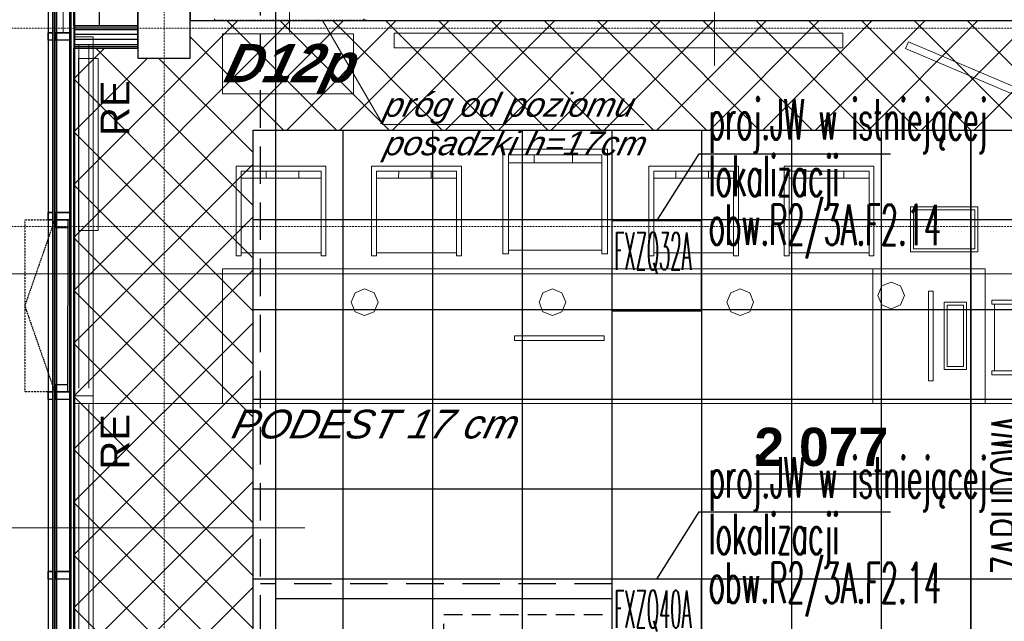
# Model space of a CAD drawing. Header units: millimetres. Extents: x -8838 to 31257, y -6224 to 3754.
# Tile 149 of 185: x -97 to 562, y -2191 to -1789. Entities that reach past the tile are written whole.
import ezdxf
from ezdxf.enums import TextEntityAlignment as Align

# ---------------------------------------------------------------- set-up
doc = ezdxf.new("R2010")
doc.units = ezdxf.units.MM
doc.header["$LTSCALE"] = 10
doc.header["$MEASUREMENT"] = 0
for name, pattern in [('DASHED', [0.75, 0.5, -0.25]), ('HIDDEN', [0.375, 0.25, -0.125]), ('rzut 2 pietra$0$ArchiTECH.PC 1. Line Type', [0.004, 0.003, -0.001]), ('rzut 2 pietra$0$ArchiTECH.PC 5. Line Type', [0.0053, 0.003, -0.001, 0.0003, -0.001]), ('rzut 2 pietra$0$ArchiTECH.PC Solid Line Type', [0]), ('SUFIT_2 PIETRO$0$ArchiTECH.PC 1. Line Type', [0.004, 0.003, -0.001]), ('SUFIT_2 PIETRO$0$ArchiTECH.PC Solid Line Type', [0])]:
    doc.linetypes.add(name, pattern=pattern)
doc.layers.get('0').update_dxf_attribs({"linetype": 'CONTINUOUS', "lineweight": 9})
for name, color, linetype, lineweight in [('_Etap_4_klimatyzator_w starej_lokalizacji', 4, 'CONTINUOUS', 30), ('_Etap_4_opis', 7, 'CONTINUOUS', 30), ('IS_ARCH', 254, 'CONTINUOUS', 18), ('IS_FREON_GAZ', 22, 'DASHED', 30), ('IS_HC_FREON_CIECZ', 22, 'CONTINUOUS', 30)]:
    doc.layers.add(name, color=color, linetype=linetype, lineweight=lineweight)
for name, color, linetype in [('IS_WK_KAN_SKROPLINY', 103, 'HIDDEN'), ('RP5_PODKLAD', 254, 'CONTINUOUS'), ('SUFIT_2 PIETRO$0$ELEM KONSTRUKCJI - inwent', 254, 'CONTINUOUS'), ('SUFIT_2 PIETRO$0$INWENTARYZACJA', 254, 'CONTINUOUS'), ('SUFIT_2 PIETRO$0$nr pom PB', 254, 'CONTINUOUS'), ('SUFIT_2 PIETRO$0$sciany projektowane', 254, 'CONTINUOUS'), ('SUFIT_2 PIETRO$0$SUFIT NOWY 39', 254, 'CONTINUOUS'), ('SUFIT_2 PIETRO$0$TYP SUFITÓW_NOWYCH', 254, 'CONTINUOUS')]:
    doc.layers.add(name, color=color, linetype=linetype)
doc.layers.get('0').freeze()
doc.styles.add('romans1', font='simplex.shx', dxfattribs={"width": 0.8})
doc.styles.add('rzut 2 pietra$0$ArchiTECHStyle1', font='arial.ttf', dxfattribs={"height": 0.16})
doc.styles.add('rzut 2 pietra$0$ArchiTECHStyle3', font='ariali.ttf', dxfattribs={"oblique": 15, "height": 0.16})
doc.styles.add('rzut 2 pietra$0$ArchiTECHStyle4', font='arialbi.ttf', dxfattribs={"oblique": 15, "height": 0.256})
doc.styles.add('SUFIT_2 PIETRO$0$ArchiTECHStyle3', font='arialbd.ttf', dxfattribs={"height": 0.384})

# ---------------------------------------------------------------- blocks, each defined once
blk = doc.blocks.new('jw_FXZQ40A')
blk.add_lwpolyline([(0, 0), (60, 0), (60, 60), (0, 60)], close=True)
at = {"color": 7, "style": 'romans1', "width": 0.35}
blk.add_text('FXZQ40A', height=25, rotation=359.91893, dxfattribs=at).set_placement((1.49, 27.37))
blk = doc.blocks.new('jw_FXZQ32A')
blk.add_lwpolyline([(0, 0), (60, 0), (60, 60), (0, 60)], close=True)
at = {"color": 7, "style": 'romans1', "width": 0.35}
blk.add_text('FXZQ32A', height=25, rotation=359.91893, dxfattribs=at).set_placement((1.49, 27.37))

msp = doc.modelspace()

# ---------------------------------------------------------------- linework, layer by layer
at = {"layer": '_Etap_4_opis'}
for p, q in [((329.41, -1923.19), (357.84, -1878.38)), ((357.84, -1878.38), (485.73, -1878.38)), ((329.41, -2162.5), (357.84, -2117.69)), ((357.84, -2117.69), (485.73, -2117.69))]:
    msp.add_line(p, q, dxfattribs=at)
at = {"layer": 'IS_ARCH', "linetype": 'rzut 2 pietra$0$ArchiTECH.PC 5. Line Type'}
for p, q in [((0, 773.48), (0, -3884.07)), ((-3581.18, -1794.43), (2008.7, -1794.43)), ((-3581.18, -1927), (2008.7, -1927))]:
    msp.add_line(p, q, dxfattribs=at)
at = {"layer": 'IS_ARCH', "linetype": 'rzut 2 pietra$0$ArchiTECH.PC Solid Line Type'}
for p, q in [((-60, 60), (-60, -3574.83)), ((-77.5, -238.83), (-77.5, -3584.83)), ((-74.59, -238.83), (-74.59, -3589.83)), ((-73.19, -3589.83), (-73.19, -238.83)), ((-72, -238.83), (-72, -3584.83)), ((-63, -3584.83), (-63, -238.83)), ((-60.5, -238.83), (-60.5, -3584.83)), ((-77.5, -1257), (-77.5, -3616.83)), ((-74.51, -1257), (-74.51, -3613.84)), ((-73.03, -1257), (-73.03, -3612.33)), ((-62.5, -1257), (-62.5, -3601.79)), ((-67.52, -1442.5), (-67.52, -1797.5)), ((-59.97, -1444.84), (-59.96, -1794.43)), ((368.01, -1819.43), (368.01, -1682.68)), ((83.8, -1797.27), (83.8, -1731.4)), ((-17.51, -1774.35), (-17.51, -1814.35)), ((-17.51, -1774.35), (-17.51, -1814.35)), ((17.49, -1774.35), (17.49, -1789.35)), ((17.49, -1814.35), (17.49, -1774.35)), ((17.49, -1814.35), (17.49, -1774.35)), ((17.49, -1789.35), (31.8, -1789.35)), ((31.8, -1789.35), (33.8, -1789.35)), ((33.8, -1789.35), (33.8, -1788.1)), ((146.18, -1858.74), (105.83, -1789.35)), ((133.8, -1789.35), (133.8, -1788.1)), ((135.8, -1789.35), (133.8, -1789.35)), ((135.8, -1789.35), (652.78, -1789.35)), ((-60.5, -1792.8), (-60.5, -1807.8)), ((-17.59, -1792.8), (-60.5, -1792.8)), ((-60.5, -1794.05), (-17.59, -1794.05)), ((-60.5, -1795.3), (-17.59, -1795.3)), ((-17.42, -1794.43), (-59.96, -1794.43)), ((-59.96, -1794.43), (-59.95, -2217)), ((-17.59, -1807.8), (-17.59, -1792.8)), ((-77.5, -1802.5), (-77.5, -1797.5)), ((-77.5, -1797.5), (-74.51, -1797.5)), ((-77.5, -1797.5), (-77.5, -1802.5)), ((-74.51, -1797.5), (-77.5, -1797.5)), ((-74.51, -1802.5), (-77.5, -1802.5)), ((-74.51, -1802.5), (-77.5, -1802.5)), ((-74.51, -1797.5), (-74.51, -1802.5)), ((-74.51, -1797.5), (-74.51, -1802.5)), ((-73.03, -1797.5), (-73.03, -1802.5)), ((-62.5, -1797.5), (-73.03, -1797.5)), ((-62.5, -1802.5), (-73.03, -1802.5)), ((-72.02, -1802.5), (-72.02, -1797.5)), ((-72.02, -1797.5), (-63, -1797.5)), ((-63, -1802.5), (-72.02, -1802.5)), ((-63, -1797.5), (-63, -1802.5)), ((-62.5, -1797.5), (-62.5, -1802.5)), ((-17.59, -1798.63), (-60.5, -1798.63)), ((-17.59, -1801.96), (-60.5, -1801.96)), ((-47.5, -1800.11), (-60, -1800.11)), ((-60, -1800.11), (-60, -2040.11)), ((-47.5, -2040.11), (-47.5, -1800.11)), ((38.92, -1838.22), (38.92, -1798.22)), ((38.92, -1798.22), (126.5, -1798.22)), ((126.5, -1798.22), (126.5, -1838.22)), ((153.8, -1797.61), (153.8, -1807.61)), ((453.8, -1797.61), (153.8, -1797.61)), ((453.8, -1797.61), (153.8, -1797.61)), ((153.8, -1797.61), (153.8, -1807.61)), ((453.8, -1807.61), (453.8, -1797.61)), ((453.8, -1807.61), (453.8, -1797.61)), ((497.72, -1803.43), (495.76, -1808.03)), ((497.72, -1803.43), (495.76, -1808.03)), ((639.65, -1863.89), (497.72, -1803.43)), ((639.65, -1863.89), (497.72, -1803.43)), ((-60.5, -1805.3), (-17.59, -1805.3)), ((-60.5, -1806.55), (-17.59, -1806.55)), ((-60.5, -1807.8), (-17.59, -1807.8)), ((-56.98, -1805.93), (-56.98, -2034.93)), ((-50.29, -1805.93), (-50.29, -2034.93)), ((153.8, -1807.61), (453.8, -1807.61)), ((153.8, -1807.61), (453.8, -1807.61)), ((495.76, -1808.03), (637.69, -1868.49)), ((495.76, -1808.03), (637.69, -1868.49)), ((-44.23, -1814.64), (-57.23, -1814.64)), ((-57.23, -1814.64), (-57.23, -1929.64)), ((-44.23, -1814.64), (-57.23, -1814.64)), ((-57.23, -1814.64), (-57.23, -1929.64)), ((-44.23, -1929.64), (-44.23, -1814.64)), ((-44.23, -1929.64), (-44.23, -1814.64)), ((-17.51, -1814.35), (17.49, -1814.35)), ((-17.51, -1814.35), (17.49, -1814.35)), ((126.5, -1838.22), (38.92, -1838.22)), ((146.18, -1858.74), (320.94, -1858.74)), ((226.4, -1945.18), (226.4, -1875.18)), ((226.4, -1875.18), (296.4, -1875.18)), ((296.4, -1875.18), (296.4, -1945.18)), ((292.58, -1879), (230.22, -1879)), ((230.22, -1879), (230.22, -1945.18)), ((247.52, -1879), (247.4, -1884.47)), ((272.98, -1884.47), (272.98, -1879)), ((292.58, -1945.18), (292.58, -1879)), ((108.14, -1886.6), (48.14, -1886.6)), ((48.14, -1886.6), (48.14, -1946.6)), ((108.14, -1946.6), (108.14, -1886.6)), ((138.72, -1946.6), (138.72, -1886.6)), ((138.72, -1886.6), (198.72, -1886.6)), ((198.72, -1886.6), (198.72, -1946.6)), ((230.09, -1884.47), (292.58, -1884.47)), ((324.08, -1946.6), (324.08, -1886.6)), ((324.08, -1886.6), (384.08, -1886.6)), ((384.08, -1886.6), (384.08, -1946.6)), ((414.65, -1946.6), (414.65, -1886.6)), ((414.65, -1886.6), (474.65, -1886.6)), ((474.65, -1886.6), (474.65, -1946.6)), ((51.42, -1946.6), (51.42, -1889.87)), ((51.42, -1889.87), (104.87, -1889.87)), ((104.98, -1894.56), (51.42, -1894.56)), ((68.22, -1894.56), (68.22, -1889.87)), ((90.04, -1889.87), (90.14, -1894.56)), ((104.87, -1889.87), (104.87, -1946.6)), ((141.88, -1894.56), (195.44, -1894.56)), ((195.44, -1889.87), (141.99, -1889.87)), ((141.99, -1889.87), (141.99, -1946.6)), ((156.83, -1889.87), (156.72, -1894.56)), ((178.64, -1894.56), (178.64, -1889.87)), ((195.44, -1946.6), (195.44, -1889.87)), ((327.24, -1894.56), (380.81, -1894.56)), ((380.81, -1889.87), (327.35, -1889.87)), ((327.35, -1889.87), (327.35, -1946.6)), ((342.19, -1889.87), (342.08, -1894.56)), ((364.01, -1894.56), (364.01, -1889.87)), ((380.81, -1946.6), (380.81, -1889.87)), ((417.81, -1894.56), (471.38, -1894.56)), ((471.38, -1889.87), (417.92, -1889.87)), ((417.92, -1889.87), (417.92, -1946.6)), ((432.76, -1889.87), (432.65, -1894.56)), ((454.58, -1894.56), (454.58, -1889.87)), ((471.38, -1946.6), (471.38, -1889.87)), ((499.13, -1913.77), (544.13, -1913.77)), ((499.13, -1943.77), (499.13, -1913.77)), ((501.13, -1915.77), (501.13, -1941.77)), ((542.13, -1915.77), (501.13, -1915.77)), ((542.13, -1941.77), (542.13, -1915.77)), ((544.13, -1913.77), (544.13, -1943.77)), ((-77.5, -1922.5), (-77.5, -1917.5)), ((-77.5, -1917.5), (-74.51, -1917.5)), ((-74.51, -1917.5), (-77.5, -1917.5)), ((-77.5, -1917.5), (-77.5, -1922.5)), ((-74.51, -1922.5), (-77.5, -1922.5)), ((-74.51, -1922.5), (-77.5, -1922.5)), ((-74.51, -1917.5), (-74.51, -1922.5)), ((-74.51, -1917.5), (-74.51, -1922.5)), ((-73.03, -1922.5), (-73.04, -1927.5)), ((-62.5, -1917.5), (-73.03, -1917.5)), ((-73.03, -1917.5), (-73.03, -1922.5)), ((-62.5, -1922.5), (-73.03, -1922.5)), ((-73.03, -1922.5), (-64.5, -1922.52)), ((-71.95, -1922.5), (-71.95, -1917.5)), ((-71.95, -1917.5), (-63, -1917.5)), ((-71.95, -1927.52), (-71.95, -1922.5)), ((-71.95, -1922.5), (-64.5, -1922.5)), ((-63, -1922.5), (-71.95, -1922.5)), ((-64.5, -1922.52), (-64.6, -2037.52)), ((-64.5, -1922.5), (-64.5, -1927.52)), ((-64.5, -1922.52), (-64.5, -1927.52)), ((-63, -1917.5), (-63, -1922.5)), ((-62.5, -1917.5), (-62.5, -1922.5)), ((-73.04, -1927.5), (-64.5, -1927.52)), ((-64.5, -1927.52), (-71.95, -1927.52)), ((-57.23, -1929.64), (-44.23, -1929.64)), ((-57.23, -1929.64), (-44.23, -1929.64)), ((501.13, -1941.77), (542.13, -1941.77)), ((48.14, -1946.6), (51.42, -1946.6)), ((104.87, -1944.42), (51.42, -1944.42)), ((104.87, -1946.6), (108.14, -1946.6)), ((141.99, -1946.6), (138.72, -1946.6)), ((141.99, -1944.42), (195.44, -1944.42)), ((198.72, -1946.6), (195.44, -1946.6)), ((230.22, -1945.18), (226.4, -1945.18)), ((230.22, -1942.63), (292.58, -1942.63)), ((296.4, -1945.18), (292.58, -1945.18)), ((327.35, -1946.6), (324.08, -1946.6)), ((327.35, -1944.42), (380.81, -1944.42)), ((384.08, -1946.6), (380.81, -1946.6)), ((417.92, -1946.6), (414.65, -1946.6)), ((417.92, -1944.42), (471.38, -1944.42)), ((474.65, -1946.6), (471.38, -1946.6)), ((544.13, -1943.77), (499.13, -1943.77)), ((473.93, -1955.21), (38.93, -1955.21)), ((38.93, -1955.21), (38.93, -2045.21)), ((548.93, -1955.21), (473.93, -1955.21)), ((473.93, -1955.21), (473.93, -2045.21)), ((473.93, -2045.21), (473.93, -1955.21)), ((548.93, -2045.21), (548.93, -1955.21)), ((-163.02, -1958.6), (687.85, -1958.6)), ((134.04, -1968.55), (127.71, -1971.17)), ((140.37, -1971.17), (134.04, -1968.55)), ((259.63, -1968.55), (253.29, -1971.17)), ((265.96, -1971.17), (259.63, -1968.55)), ((385.22, -1968.55), (378.88, -1971.17)), ((391.55, -1971.17), (385.22, -1968.55)), ((479.79, -1966.64), (477.17, -1972.97)), ((486.12, -1964.01), (479.79, -1966.64)), ((492.46, -1966.64), (486.12, -1964.01)), ((495.08, -1972.97), (492.46, -1966.64)), ((127.71, -1971.17), (125.08, -1977.5)), ((143, -1977.5), (140.37, -1971.17)), ((253.29, -1971.17), (250.67, -1977.5)), ((268.58, -1977.5), (265.96, -1971.17)), ((378.88, -1971.17), (376.26, -1977.5)), ((394.17, -1977.5), (391.55, -1971.17)), ((477.17, -1972.97), (479.79, -1979.3)), ((492.46, -1979.3), (495.08, -1972.97)), ((511.18, -2030.09), (511.18, -1970.09)), ((511.18, -1970.09), (514.18, -1970.09)), ((514.18, -1970.09), (514.18, -2030.09)), ((125.08, -1977.5), (127.71, -1983.84)), ((140.37, -1983.84), (143, -1977.5)), ((250.67, -1977.5), (253.29, -1983.84)), ((265.96, -1983.84), (268.58, -1977.5)), ((376.26, -1977.5), (378.88, -1983.84)), ((391.55, -1983.84), (394.17, -1977.5)), ((479.79, -1979.3), (486.12, -1981.93)), ((486.12, -1981.93), (492.46, -1979.3)), ((521.51, -2022.59), (521.51, -1977.59)), ((521.51, -1977.59), (536.51, -1977.59)), ((534.51, -1979.59), (523.51, -1979.59)), ((523.51, -1979.59), (523.51, -2020.59)), ((534.51, -2020.59), (534.51, -1979.59)), ((536.51, -1977.59), (536.51, -2022.59)), ((553.53, -1976.13), (603.53, -1976.13)), ((553.53, -1978.85), (553.53, -1976.13)), ((600.81, -1978.85), (553.53, -1978.85)), ((555.35, -1978.85), (555.35, -2023.4)), ((127.71, -1983.84), (134.04, -1986.46)), ((134.04, -1986.46), (140.37, -1983.84)), ((134.04, -1986.46), (134.04, -1986.46)), ((253.29, -1983.84), (259.63, -1986.46)), ((259.63, -1986.46), (265.96, -1983.84)), ((259.63, -1986.46), (259.63, -1986.46)), ((378.88, -1983.84), (385.22, -1986.46)), ((385.22, -1986.46), (391.55, -1983.84)), ((385.22, -1986.46), (385.22, -1986.46)), ((486.12, -1981.93), (486.12, -1981.93)), ((294.28, -2000), (234.28, -2000)), ((234.28, -2000), (234.28, -2003)), ((294.28, -2003), (294.28, -2000)), ((234.28, -2003), (294.28, -2003)), ((523.51, -2020.59), (534.51, -2020.59)), ((536.51, -2022.59), (521.51, -2022.59)), ((553.53, -2026.13), (553.53, -2023.4)), ((553.53, -2023.4), (600.81, -2023.4)), ((603.53, -2026.13), (553.53, -2026.13)), ((-73.13, -2032.49), (-64.6, -2032.51)), ((-73.13, -2032.49), (-73.13, -2037.49)), ((-72.09, -2037.51), (-72.09, -2032.49)), ((-72.09, -2032.49), (-64.6, -2032.49)), ((-64.6, -2032.49), (-64.6, -2037.51)), ((-64.6, -2032.51), (-64.6, -2037.51)), ((514.18, -2030.09), (511.18, -2030.09)), ((-77.5, -2042.5), (-77.5, -2037.5)), ((-77.5, -2037.5), (-74.51, -2037.5)), ((-77.5, -2037.5), (-77.5, -2042.5)), ((-74.51, -2037.5), (-77.5, -2037.5)), ((-74.51, -2037.5), (-74.51, -2042.5)), ((-74.51, -2037.5), (-74.51, -2042.5)), ((-73.13, -2037.49), (-64.6, -2037.51)), ((-73.03, -2037.5), (-73.03, -2042.5)), ((-62.5, -2037.5), (-73.03, -2037.5)), ((-72.09, -2042.5), (-72.09, -2037.51)), ((-72.09, -2037.51), (-62.94, -2037.51)), ((-64.6, -2037.51), (-72.09, -2037.51)), ((-62.94, -2037.51), (-62.94, -2042.5)), ((-62.5, -2037.5), (-62.5, -2042.5)), ((-60, -2040.11), (-47.5, -2040.11)), ((-47.5, -2040.11), (-60, -2040.11)), ((-60, -2040.11), (-60, -2280.11)), ((-47.5, -2280.11), (-47.5, -2040.11)), ((-74.51, -2042.5), (-77.5, -2042.5)), ((-74.51, -2042.5), (-77.5, -2042.5)), ((-62.5, -2042.5), (-73.03, -2042.5)), ((-62.94, -2042.5), (-72.09, -2042.5)), ((-59.95, -2045.21), (652.78, -2045.21)), ((-56.98, -2045.93), (-56.98, -2274.93)), ((-50.29, -2045.93), (-50.29, -2274.93)), ((38.93, -2045.21), (473.93, -2045.21)), ((473.93, -2045.21), (548.93, -2045.21)), ((-163.02, -2128.31), (93.99, -2128.31)), ((-77.5, -2162.5), (-77.5, -2157.5)), ((-77.5, -2157.5), (-74.51, -2157.5)), ((-77.5, -2157.5), (-77.5, -2162.5)), ((-74.51, -2157.5), (-77.5, -2157.5)), ((-74.51, -2157.5), (-74.51, -2162.5)), ((-74.51, -2157.5), (-74.51, -2162.5)), ((-62.5, -2157.5), (-73.03, -2157.5)), ((-73.03, -2157.5), (-73.03, -2162.5)), ((-72.02, -2162.5), (-72.02, -2157.5)), ((-72.02, -2157.5), (-62.94, -2157.5)), ((-62.94, -2157.5), (-62.94, -2162.5)), ((-62.5, -2157.5), (-62.5, -2162.5)), ((-74.51, -2162.5), (-77.5, -2162.5)), ((-74.51, -2162.5), (-77.5, -2162.5)), ((-62.5, -2162.5), (-73.03, -2162.5)), ((-62.94, -2162.5), (-72.02, -2162.5))]:
    msp.add_line(p, q, dxfattribs=at)
at = {"layer": 'IS_ARCH', "linetype": 'rzut 2 pietra$0$ArchiTECH.PC 1. Line Type'}
for p, q in [((-59.97, -1262), (-59.92, -3599.83)), ((133.8, -1789.35), (33.8, -1789.35)), ((-93.24, -1922.49), (-73.24, -1922.49)), ((-73.24, -1922.49), (-93.24, -1979.99)), ((-93.24, -1922.49), (-93.24, -2037.49)), ((-93.24, -1979.99), (-73.13, -2037.49)), ((-73.13, -2037.49), (-93.24, -2037.49))]:
    msp.add_line(p, q, dxfattribs=at)
at = {"layer": 'IS_FREON_GAZ', "ltscale": 5}
for points in [[(23.1, -3473.38), (64.41, -3473.38), (64.41, -1010.25), (329.93, -1010.25)], [(299.41, -2165.67), (64.41, -2165.67)]]:
    msp.add_lwpolyline(points, dxfattribs=at)
at = {"layer": 'IS_HC_FREON_CIECZ', "ltscale": 0.02}
for points in [[(329.93, -1020.25), (74.41, -1020.25), (74.41, -3484.34), (23.12, -3484.34)], [(299.41, -2175.67), (74.41, -2175.67)]]:
    msp.add_lwpolyline(points, dxfattribs=at)
at = {"layer": 'IS_WK_KAN_SKROPLINY', "lineweight": 30, "ltscale": 5}
msp.add_lwpolyline([(120.54, -3423.69), (186.92, -3423.69), (186.92, -2186.12), (299.41, -2186.12)], dxfattribs=at)
at = {"layer": 'RP5_PODKLAD', "color": 253, "ltscale": 3}
msp.add_lwpolyline([(599.41, -2282.5), (539.41, -2282.5), (539.41, -1862.5)], dxfattribs=at)
msp.add_lwpolyline([(599.41, -2282.5), (539.41, -2282.5), (539.41, -1862.5)], dxfattribs=at)
at = {"layer": 'SUFIT_2 PIETRO$0$ELEM KONSTRUKCJI - inwent', "linetype": 'SUFIT_2 PIETRO$0$ArchiTECH.PC Solid Line Type'}
for p, q in [((-17.51, -1774.35), (-17.51, -1814.35)), ((-17.51, -1774.35), (-17.51, -1814.35)), ((17.49, -1814.35), (17.49, -1774.35)), ((17.49, -1814.35), (17.49, -1774.35)), ((-17.51, -1814.35), (17.49, -1814.35)), ((-17.51, -1814.35), (17.49, -1814.35))]:
    msp.add_line(p, q, dxfattribs=at)
at = {"layer": 'SUFIT_2 PIETRO$0$INWENTARYZACJA', "linetype": 'SUFIT_2 PIETRO$0$ArchiTECH.PC Solid Line Type'}
for p, q in [((-60, 60), (-60, -3574.83)), ((-77.5, -238.83), (-77.5, -3584.83)), ((-74.59, -238.83), (-74.59, -3589.83)), ((-73.19, -3589.83), (-73.19, -238.83)), ((-72, -238.83), (-72, -3584.83)), ((-63, -3584.83), (-63, -238.83)), ((-60.5, -238.83), (-60.5, -3584.83)), ((-77.5, -1257), (-77.5, -3616.83)), ((-74.51, -1257), (-74.51, -3613.84)), ((-73.03, -1257), (-73.03, -3612.33)), ((-62.5, -1257), (-62.5, -3601.79)), ((-59.97, -1444.84), (-59.96, -1794.43)), ((-59.96, -1794.43), (-59.95, -2217)), ((-17.42, -1794.43), (-59.96, -1794.43)), ((-74.51, -1797.5), (-77.5, -1797.5)), ((-77.5, -1797.5), (-77.5, -1802.5)), ((-77.5, -1797.5), (-74.51, -1797.5)), ((-77.5, -1802.5), (-77.5, -1797.5)), ((-74.51, -1802.5), (-77.5, -1802.5)), ((-74.51, -1802.5), (-77.5, -1802.5)), ((-74.51, -1797.5), (-74.51, -1802.5)), ((-74.51, -1797.5), (-74.51, -1802.5)), ((-62.5, -1797.5), (-73.03, -1797.5)), ((-73.03, -1797.5), (-73.03, -1802.5)), ((-62.5, -1802.5), (-73.03, -1802.5)), ((-72.02, -1797.5), (-63, -1797.5)), ((-72.02, -1802.5), (-72.02, -1797.5)), ((-63, -1802.5), (-72.02, -1802.5)), ((-63, -1797.5), (-63, -1802.5)), ((-62.5, -1797.5), (-62.5, -1802.5)), ((-77.5, -1917.5), (-77.5, -1922.5)), ((-74.51, -1917.5), (-77.5, -1917.5)), ((-77.5, -1917.5), (-74.51, -1917.5)), ((-77.5, -1922.5), (-77.5, -1917.5)), ((-74.51, -1922.5), (-77.5, -1922.5)), ((-74.51, -1922.5), (-77.5, -1922.5)), ((-74.51, -1917.5), (-74.51, -1922.5)), ((-74.51, -1917.5), (-74.51, -1922.5)), ((-73.03, -1922.5), (-73.04, -1927.5)), ((-73.03, -1917.5), (-73.03, -1922.5)), ((-62.5, -1917.5), (-73.03, -1917.5)), ((-73.03, -1922.5), (-64.5, -1922.52)), ((-62.5, -1922.5), (-73.03, -1922.5)), ((-71.95, -1917.5), (-63, -1917.5)), ((-71.95, -1922.5), (-71.95, -1917.5)), ((-63, -1922.5), (-71.95, -1922.5)), ((-71.95, -1922.5), (-64.5, -1922.5)), ((-71.95, -1927.52), (-71.95, -1922.5)), ((-64.5, -1922.52), (-64.6, -2037.52)), ((-64.5, -1922.5), (-64.5, -1927.52)), ((-64.5, -1922.52), (-64.5, -1927.52)), ((-63, -1917.5), (-63, -1922.5)), ((-62.5, -1917.5), (-62.5, -1922.5)), ((-73.04, -1927.5), (-64.5, -1927.52)), ((-64.5, -1927.52), (-71.95, -1927.52)), ((-73.13, -2032.49), (-73.13, -2037.49)), ((-73.13, -2032.49), (-64.6, -2032.51)), ((-72.09, -2032.49), (-64.6, -2032.49)), ((-72.09, -2037.51), (-72.09, -2032.49)), ((-64.6, -2032.49), (-64.6, -2037.51)), ((-64.6, -2032.51), (-64.6, -2037.51)), ((-74.51, -2037.5), (-77.5, -2037.5)), ((-77.5, -2037.5), (-77.5, -2042.5)), ((-77.5, -2037.5), (-74.51, -2037.5)), ((-77.5, -2042.5), (-77.5, -2037.5)), ((-74.51, -2037.5), (-74.51, -2042.5)), ((-74.51, -2037.5), (-74.51, -2042.5)), ((-73.13, -2037.49), (-64.6, -2037.51)), ((-62.5, -2037.5), (-73.03, -2037.5)), ((-73.03, -2037.5), (-73.03, -2042.5)), ((-64.6, -2037.51), (-72.09, -2037.51)), ((-72.09, -2037.51), (-62.94, -2037.51)), ((-72.09, -2042.5), (-72.09, -2037.51)), ((-62.94, -2037.51), (-62.94, -2042.5)), ((-62.5, -2037.5), (-62.5, -2042.5)), ((-74.51, -2042.5), (-77.5, -2042.5)), ((-74.51, -2042.5), (-77.5, -2042.5)), ((-62.5, -2042.5), (-73.03, -2042.5)), ((-62.94, -2042.5), (-72.09, -2042.5)), ((-74.51, -2157.5), (-77.5, -2157.5)), ((-77.5, -2157.5), (-77.5, -2162.5)), ((-77.5, -2157.5), (-74.51, -2157.5)), ((-77.5, -2162.5), (-77.5, -2157.5)), ((-74.51, -2157.5), (-74.51, -2162.5)), ((-74.51, -2157.5), (-74.51, -2162.5)), ((-73.03, -2157.5), (-73.03, -2162.5)), ((-62.5, -2157.5), (-73.03, -2157.5)), ((-72.02, -2157.5), (-62.94, -2157.5)), ((-72.02, -2162.5), (-72.02, -2157.5)), ((-62.94, -2157.5), (-62.94, -2162.5)), ((-62.5, -2157.5), (-62.5, -2162.5)), ((-74.51, -2162.5), (-77.5, -2162.5)), ((-74.51, -2162.5), (-77.5, -2162.5)), ((-62.5, -2162.5), (-73.03, -2162.5)), ((-62.94, -2162.5), (-72.02, -2162.5))]:
    msp.add_line(p, q, dxfattribs=at)
at = {"layer": 'SUFIT_2 PIETRO$0$INWENTARYZACJA', "linetype": 'SUFIT_2 PIETRO$0$ArchiTECH.PC 1. Line Type'}
for p, q in [((-59.97, -1262), (-59.92, -3599.83)), ((-93.24, -1922.49), (-93.24, -2037.49)), ((-73.24, -1922.49), (-93.24, -1979.99)), ((-93.24, -1922.49), (-73.24, -1922.49)), ((-93.24, -1979.99), (-73.13, -2037.49)), ((-73.13, -2037.49), (-93.24, -2037.49))]:
    msp.add_line(p, q, dxfattribs=at)
at = {"layer": 'SUFIT_2 PIETRO$0$sciany projektowane', "linetype": 'SUFIT_2 PIETRO$0$ArchiTECH.PC Solid Line Type'}
for p, q in [((17.49, -1774.35), (17.49, -1789.35)), ((17.49, -1789.35), (31.8, -1789.35)), ((31.8, -1789.35), (33.8, -1789.35)), ((33.8, -1789.35), (33.8, -1788.1)), ((133.8, -1789.35), (133.8, -1788.1)), ((135.8, -1789.35), (133.8, -1789.35)), ((135.8, -1789.35), (652.78, -1789.35)), ((-60.5, -1792.8), (-60.5, -1807.8)), ((-17.59, -1792.8), (-60.5, -1792.8)), ((-60.5, -1794.05), (-17.59, -1794.05)), ((-60.5, -1795.3), (-17.59, -1795.3)), ((-17.59, -1807.8), (-17.59, -1792.8)), ((-17.59, -1798.63), (-60.5, -1798.63)), ((-17.59, -1801.96), (-60.5, -1801.96)), ((-60.5, -1805.3), (-17.59, -1805.3)), ((-60.5, -1806.55), (-17.59, -1806.55)), ((-60.5, -1807.8), (-17.59, -1807.8))]:
    msp.add_line(p, q, dxfattribs=at)
at = {"layer": 'SUFIT_2 PIETRO$0$sciany projektowane', "linetype": 'SUFIT_2 PIETRO$0$ArchiTECH.PC 1. Line Type'}
msp.add_line((133.8, -1789.35), (33.8, -1789.35), dxfattribs=at)
at = {"layer": 'SUFIT_2 PIETRO$0$SUFIT NOWY 39', "linetype": 'SUFIT_2 PIETRO$0$ArchiTECH.PC Solid Line Type'}
for p, q in [((-60.5, -1447.8), (-60.5, -1792.8)), ((-43.2, -1792.8), (-43.2, -1447.8)), ((-17.59, -1792.8), (-17.51, -1774.35)), ((-60.46, -1898.96), (49.15, -1789.35)), ((-60.45, -1934.3), (84.5, -1789.35)), ((-60.43, -1969.64), (119.86, -1789.35)), ((17.49, -1789.35), (629.43, -1789.35)), ((17.49, -1814.35), (17.49, -1789.35)), ((115.13, -1862.5), (41.98, -1789.35)), ((150.49, -1862.5), (77.34, -1789.35)), ((82.06, -1862.5), (155.22, -1789.35)), ((185.85, -1862.5), (112.69, -1789.35)), ((117.42, -1862.5), (190.57, -1789.35)), ((221.2, -1862.5), (148.05, -1789.35)), ((152.77, -1862.5), (225.93, -1789.35)), ((256.56, -1862.5), (183.4, -1789.35)), ((188.13, -1862.5), (261.28, -1789.35)), ((291.91, -1862.5), (218.76, -1789.35)), ((223.48, -1862.5), (296.64, -1789.35)), ((327.27, -1862.5), (254.11, -1789.35)), ((258.84, -1862.5), (331.99, -1789.35)), ((362.62, -1862.5), (289.47, -1789.35)), ((294.2, -1862.5), (367.35, -1789.35)), ((397.98, -1862.5), (324.83, -1789.35)), ((329.55, -1862.5), (402.7, -1789.35)), ((433.33, -1862.5), (360.18, -1789.35)), ((364.91, -1862.5), (438.06, -1789.35)), ((468.69, -1862.5), (395.54, -1789.35)), ((400.26, -1862.5), (473.41, -1789.35)), ((504.04, -1862.5), (430.89, -1789.35)), ((435.62, -1862.5), (508.77, -1789.35)), ((539.4, -1862.5), (466.25, -1789.35)), ((470.97, -1862.5), (544.12, -1789.35)), ((574.75, -1862.5), (501.6, -1789.35)), ((506.33, -1862.5), (579.48, -1789.35)), ((629.43, -1881.82), (536.96, -1789.35)), ((541.68, -1862.5), (614.84, -1789.35)), ((-60.5, -1792.8), (-17.59, -1792.8)), ((79.78, -1862.5), (17.49, -1800.21)), ((-60, -2993.75), (-60.5, -1807.8)), ((-60.5, -1807.8), (-17.59, -1807.8)), ((-60.49, -1828.28), (-40.01, -1807.8)), ((59.41, -1912.84), (-45.64, -1807.8)), ((-17.59, -1807.8), (-17.51, -1814.35)), ((-60.48, -1863.62), (-11.21, -1814.35)), ((-17.51, -1814.35), (17.49, -1814.35)), ((59.41, -1877.48), (-3.73, -1814.35)), ((59.41, -1948.19), (-60.49, -1828.3)), ((59.41, -1862.5), (599.41, -1862.5)), ((59.41, -3122.5), (59.41, -1862.5)), ((59.41, -3122.5), (59.41, -1862.5)), ((59.41, -1862.5), (599.41, -1862.5)), ((119.41, -1862.5), (119.41, -3122.5)), ((179.41, -1862.5), (179.41, -3122.5)), ((239.41, -1862.5), (239.41, -3122.5)), ((299.41, -1862.5), (299.41, -3122.5)), ((359.41, -1862.5), (359.41, -3122.5)), ((419.41, -1862.5), (419.41, -3122.5)), ((479.41, -1862.5), (479.41, -3122.5)), ((539.41, -1862.5), (539.41, -3122.5)), ((59.41, -1983.55), (-60.48, -1863.67)), ((-60.42, -2004.98), (59.41, -1885.16)), ((59.41, -2018.9), (-60.46, -1899.04)), ((-60.4, -2040.32), (59.41, -1920.51)), ((599.41, -1922.5), (59.41, -1922.5)), ((59.41, -2054.26), (-60.45, -1934.41)), ((-60.39, -2075.66), (59.41, -1955.87)), ((59.41, -2089.61), (-60.43, -1969.78)), ((599.41, -1982.5), (59.41, -1982.5)), ((-60.37, -2111), (59.41, -1991.22)), ((59.41, -2124.97), (-60.42, -2005.15)), ((-60.36, -2146.34), (59.41, -2026.58)), ((59.41, -2160.32), (-60.4, -2040.52)), ((599.41, -2042.5), (59.41, -2042.5)), ((-60.34, -2181.68), (59.41, -2061.93)), ((59.41, -2195.68), (-60.39, -2075.89)), ((-60.33, -2217.02), (59.41, -2097.29)), ((599.41, -2102.5), (59.41, -2102.5)), ((59.41, -2231.04), (-60.37, -2111.26)), ((-24.87, -2216.92), (59.41, -2132.64)), ((9.93, -2216.92), (-60.36, -2146.63)), ((599.41, -2162.5), (59.41, -2162.5)), ((10.49, -2216.92), (59.41, -2168)), ((-25.42, -2216.92), (-60.34, -2182))]:
    msp.add_line(p, q, dxfattribs=at)
at = {"layer": 'SUFIT_2 PIETRO$0$TYP SUFITÓW_NOWYCH', "linetype": 'SUFIT_2 PIETRO$0$ArchiTECH.PC Solid Line Type'}
for p, q in [((-60.5, -1792.8), (-60.5, -1447.8)), ((-17.51, -1774.35), (-17.59, -1792.8)), ((-17.59, -1792.8), (-60.5, -1792.8)), ((59.41, -1862.5), (599.41, -1862.5)), ((59.41, -3122.5), (59.41, -1862.5))]:
    msp.add_line(p, q, dxfattribs=at)

# ---------------------------------------------------------------- block references
at = {"layer": '_Etap_4_klimatyzator_w starej_lokalizacji'}
for name, p in [('jw_FXZQ32A', (299.41, -1983.19)), ('jw_FXZQ40A', (299.41, -2222.5))]:
    msp.add_blockref(name, p, dxfattribs=at)

# ---------------------------------------------------------------- texts
at = {"layer": '_Etap_4_opis', "style": 'romans1', "width": 0.5}
for s, p in [('proj.JW w istniejącej', (364.06, -1868.72)), ('lokalizacji', (364.06, -1906.55)), ('obw.R2/3A.F2.14', (364.06, -1939.16)), ('proj.JW w istniejącej', (364.06, -2108.02)), ('lokalizacji', (364.06, -2145.85)), ('obw.R2/3A.F2.14', (364.06, -2178.46))]:
    msp.add_text(s, height=27, rotation=359.91893, dxfattribs=at).set_placement(p)
at = {"layer": 'IS_ARCH', "oblique": 15}
for s, height, style, p in [('D12p', 25.6, 'rzut 2 pietra$0$ArchiTECHStyle4', (38.92, -1838.22)), ('próg od poziomu', 16, 'rzut 2 pietra$0$ArchiTECHStyle3', (146.18, -1858.38)), ('posadzki h=17cm', 16, 'rzut 2 pietra$0$ArchiTECHStyle3', (146.18, -1884.11)), ('PODEST 17 cm', 19.2, 'rzut 2 pietra$0$ArchiTECHStyle3', (44, -2074.34))]:
    msp.add_text(s, height=height, dxfattribs=dict(at, style=style)).set_placement(p, align=Align.BOTTOM_LEFT)
at = {"layer": 'IS_ARCH', "style": 'rzut 2 pietra$0$ArchiTECHStyle1'}
for p in [(-17.53, -1866.51), (-17.53, -2089.48)]:
    msp.add_text('RE', height=19.2, rotation=90, dxfattribs=at).set_placement(p, align=Align.BOTTOM_LEFT)
at = {"layer": 'RP5_PODKLAD', "color": 253, "ltscale": 3, "style": 'romans1', "width": 0.5}
msp.add_text('ZABUDOWA', height=30, rotation=89.91893, dxfattribs=at).set_placement((583.17, -2159.68))
msp.add_text('ZABUDOWA', height=30, rotation=89.91893, dxfattribs=at).set_placement((583.17, -2159.68))
at = {"layer": 'SUFIT_2 PIETRO$0$nr pom PB', "style": 'SUFIT_2 PIETRO$0$ArchiTECHStyle3'}
msp.add_text('%%u2 077%%u', height=25.6, dxfattribs=at).set_placement((394.69, -2094.67), align=Align.BOTTOM_LEFT)

doc.saveas('drawing.dxf')
